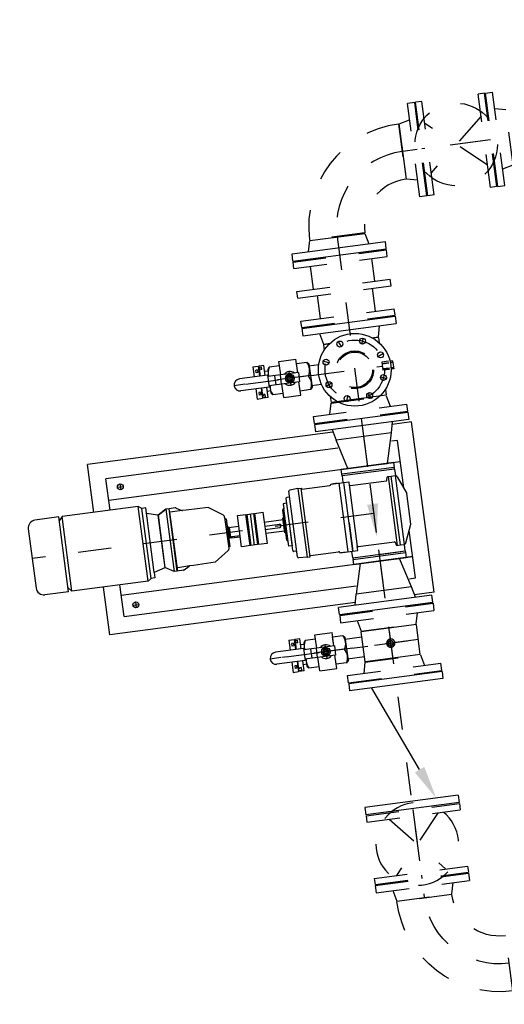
# Model space of a CAD drawing. Header units: metres. Extents: x 118052 to 118564, y 454784 to 455719.
# Tile 130 of 160: x 118515.66 to 118517.12, y 455280.4 to 455283.37. Entities that reach past the tile are written whole.
import ezdxf

# ---------------------------------------------------------------- set-up
doc = ezdxf.new("R2010")
doc.units = ezdxf.units.M
doc.header["$LTSCALE"] = 0.5
doc.linetypes.add('CENTER', pattern=[2, 1.25, -0.25, 0.25, -0.25])
doc.linetypes.add('HIDDEN', pattern=[0.375, 0.25, -0.125])
for name, color, linetype in [('0H', 6, 'CENTER'), ('0Hid', 6, 'HIDDEN'), ('0Hu1', 6, 'Continuous'), ('0Symbol', 6, 'Continuous'), ('Koningsstal VIEUWPORT', 254, 'Continuous'), ('ME_N_D_EB00----hollandia~-_-----', 135, 'Continuous')]:
    doc.layers.add(name, color=color, linetype=linetype)

# ---------------------------------------------------------------- blocks, each defined once
blk = doc.blocks.new('LD150ba')
for p, q in [((0, 142.5), (0, -142.5)), ((0, 142.5), (19, 142.5)), ((19, 142.5), (19, -142.5)), ((191, 142.5), (191, -142.5)), ((191, 142.5), (210, 142.5)), ((210, 142.5), (210, -142.5)), ((19, -75), (191, 75)), ((19, 75), (191, -75)), ((0, -142.5), (19, -142.5)), ((191, -142.5), (210, -142.5))]:
    blk.add_line(p, q)
at = {"color": 0, "linetype": 'ByBlock'}
blk.add_line((0, 0), (210, 0), dxfattribs=at)
blk.add_circle((105, 0), 125)
blk = doc.blocks.new('B150')
for p, q in [((-84.1, 0), (84.2, 0)), ((228.5, -144.3), (228.5, -312.6))]:
    blk.add_line(p, q)
for radius in [312.6, 144.3]:
    blk.add_arc((228.5, 0), radius, 180, 270)
at = {"color": 0, "linetype": 'ByBlock'}
blk.add_arc((228.5, 0), 228.5, 180, 270, dxfattribs=at)
blk = doc.blocks.new('Vof150')
for p, q in [((-92, -33), (-84.15, 0)), ((-84.15, 0), (84.15, 0)), ((84.15, 0), (92, -33)), ((-142.5, -33), (142.5, -33)), ((-142.5, -55), (-142.5, -33)), ((-142.5, -55), (142.5, -55)), ((142.5, -55), (142.5, -33))]:
    blk.add_line(p, q)
blk = doc.blocks.new('A$C4958029E')
for p, q in [((-290, -142.5), (-290, 142.5)), ((-290, 142.5), (-268, 142.5)), ((-268, 142.5), (-268, -142.5)), ((268, 142.5), (268, -142.5)), ((290, 142.5), (268, 142.5)), ((290, -142.5), (290, 142.5)), ((-268, 92), (-235, 84.2)), ((-210, 100), (-210, 81.5)), ((-65, 100), (-210, 100)), ((-145, -790), (-145, 100)), ((-101, 85.2), (-47.2, 107.3)), ((47.2, 107.3), (-47.2, 107.3)), ((101, 85.2), (47.2, 107.3)), ((210, 100), (65, 100)), ((145, -790), (145, 100)), ((145, 100), (145, -80)), ((210, 81.5), (210, 100)), ((268, 92), (235, 84.2)), ((-235, 84.2), (-235, -84.2)), ((-235, 84.2), (-145, 60)), ((-145, 80), (-145, -80)), ((-145, -80), (-145, 80)), ((-145, 80), (-130, 80)), ((-145, 0), (-145, 60)), ((-130, 80), (-130, -80)), ((-125, 80), (-130, 80)), ((-125, 80), (-105, 80.5)), ((-125, 80), (-125, -80)), ((105, 80.5), (-105, 80.5)), ((-105, 67.5), (-105, 80.5)), ((105, 67.5), (-105, 67.5)), ((-105, 57.1), (-105, 67.5)), ((125, 80), (105, 80.5)), ((105, 67.5), (105, 80.5)), ((105, 57.1), (105, 67.5)), ((125, -80), (125, 80)), ((125, 80), (130, 80)), ((125, 0), (125, 66.8)), ((130, -80), (130, 80)), ((130, 80), (145, 80)), ((235, 84.2), (145, 60)), ((145, -80), (145, 80)), ((145, 0), (145, 60)), ((235, 84.2), (235, -84.2)), ((-105, 57.5), (105, 57.5)), ((-94.5, 52.9), (-103.5, 55.1)), ((-93, -59.7), (-93, 50.9)), ((93, -59.7), (93, 50.9)), ((94.5, 52.9), (103.5, 55.1)), ((-268, -92), (-235, -84.2)), ((-145, -60), (-235, -84.2)), ((-210, -81.5), (-210, -790)), ((-130, -80), (-145, -80)), ((-125, -80), (-130, -80)), ((-125, -80), (-105, -80.5)), ((-105, -62.5), (-93, -62.5)), ((-105, -77.5), (-105, -62.5)), ((105, -77.5), (-105, -77.5)), ((-105, -117.5), (-105, -77.5)), ((-96, -62.5), (93, -62.5)), ((18.1, -77.5), (105, -77.5)), ((105, -62.5), (93, -62.5)), ((105, -77.5), (105, -62.5)), ((105, -117.5), (105, -77.5)), ((125, -80), (105, -80.5)), ((125, -80), (130, -80)), ((145, -80), (130, -80)), ((145, -60), (235, -84.2)), ((210, -790), (210, -81.5)), ((268, -92), (235, -84.2)), ((-105, -92.5), (105, -92.5)), ((-105, -97.5), (-105, -114.5)), ((-104, -117.5), (-105, -117.5)), ((104, -117.5), (105, -117.5)), ((105, -97.5), (105, -114.5)), ((-290, -142.5), (-268, -142.5)), ((-101, -206.5), (-101, -120.5)), ((101, -206.5), (101, -120.5)), ((290, -142.5), (268, -142.5)), ((-105, -207.5), (-101, -206.5)), ((105, -207.5), (-105, -207.5)), ((-105, -217.5), (-105, -207.5)), ((105, -207.5), (101, -206.5)), ((105, -217.5), (105, -207.5)), ((-105, -217.5), (105, -217.5)), ((-105, -217.5), (-103.2, -242.7)), ((105, -217.5), (103.2, -242.7)), ((100.2, -245.5), (-100.2, -245.5)), ((-82.5, -245.5), (-82.5, -254.5)), ((-79.5, -257.5), (65, -257.5)), ((-65, -257.5), (-65, -267.5)), ((-65, -267.5), (-50, -267.5)), ((-56, -267.5), (-59, -267.5)), ((-50, -267.5), (-46, -271.5)), ((-46, -271.5), (-50, -267.5)), ((50, -267.5), (-50, -267.5)), ((79.5, -257.5), (22.5, -257.5)), ((50, -267.5), (46, -271.5)), ((65, -267.5), (50, -267.5)), ((65, -257.5), (65, -267.5)), ((82.5, -245.5), (82.5, -254.5)), ((46, -271.5), (-46, -271.5)), ((-22.5, -274.5), (-22.5, -271.5)), ((-22.5, -271.5), (0, -271.5)), ((22.5, -274.5), (-22.5, -274.5)), ((-17.5, -332), (-17.5, -274.5)), ((-5, -332), (-5, -287.5)), ((5, -332), (5, -287.5)), ((17.5, -274.5), (17.5, -332)), ((22.5, -271.5), (22.5, -274.5)), ((-47.5, -332), (47.5, -332)), ((-47.5, -358), (-47.5, -332)), ((47.5, -332), (47.5, -358)), ((-47.5, -358), (47.5, -358)), ((-47.5, -381), (-47.5, -361)), ((-47.5, -361), (47.5, -361)), ((-47.5, -371), (47.5, -371)), ((-47.5, -381), (47.5, -381)), ((-47.5, -410), (-47.5, -384)), ((47.5, -384), (-47.5, -384)), ((47.5, -361), (47.5, -381)), ((47.5, -384), (47.5, -402)), ((47.5, -410), (-47.5, -410)), ((-15, -441), (-15, -410)), ((14.5, -410), (14.5, -434)), ((18, -410), (18, -438)), ((47.5, -402), (47.5, -410)), ((-42.5, -445), (42.5, -445)), ((-17.5, -445), (-17.5, -441)), ((-17.5, -441), (-15, -441)), ((15, -438.5), (-15, -438.5)), ((15, -441), (-15, -441)), ((18, -438), (15, -438)), ((15, -438), (15, -441)), ((15, -441), (17.5, -441)), ((17.5, -441), (17.5, -445)), ((-54, -451.2), (-83.1, -494.8)), ((-46.5, -449), (-49.8, -449)), ((-46.5, -449), (46.5, -449)), ((46.5, -449), (49.8, -449)), ((54, -451.2), (83.1, -494.8)), ((-83.1, -494.8), (-84.3, -561.8)), ((83.1, -494.8), (84.3, -561.8)), ((-84.3, -561.8), (-84.5, -573.8)), ((84.3, -561.8), (84.5, -573.8)), ((-95, -593.3), (-95, -612.5)), ((-94.3, -590.8), (-85.1, -574.9)), ((-84.5, -573.8), (-85, -603.5)), ((84.5, -573.8), (85, -603.5)), ((94.3, -590.8), (85.1, -574.9)), ((95, -593.3), (95, -612.5)), ((95, -612.5), (-95, -612.5)), ((-95, -612.5), (-95, -622)), ((-95, -622), (95, -622)), ((-95, -622), (-80, -648)), ((-95, -622), (-80, -648)), ((-80, -648), (-95, -622)), ((-85, -603.5), (-85, -612)), ((-85, -612), (95, -612)), ((-85, -612.5), (95, -612.5)), ((95, -622), (80, -648)), ((95, -622), (80, -648)), ((85, -603.5), (85, -612)), ((95, -612.5), (95, -622)), ((-80, -648.5), (-90, -682)), ((-80, -648), (80, -648)), ((-80, -648), (80, -648)), ((-80, -648.5), (-80, -648)), ((-80, -648.5), (80, -648.5)), ((-80, -648.5), (80, -648.5)), ((-80, -648.5), (-80, -648.5)), ((80, -648.5), (80, -648)), ((80, -648.5), (80, -648.5)), ((80, -648.5), (90, -682)), ((-107, -682), (-107, -694)), ((90, -682), (-107, -682)), ((90, -682), (107, -682)), ((107, -682), (107, -694)), ((-107, -694), (-114, -704)), ((114, -704), (-114, -704)), ((-114, -704), (-114, -936.7)), ((107, -694), (-107, -694)), ((107, -694), (114, -704)), ((114, -704), (114, -936.7)), ((-114, -790), (-210, -790)), ((210, -790), (114, -790)), ((-114, -936.7), (-102.6, -946.7)), ((114, -936.7), (-114, -936.7)), ((-114, -946.7), (-114, -1019.3)), ((114, -946.7), (-114, -946.7)), ((114, -936.7), (102.6, -946.7)), ((114, -946.7), (114, -1019.3)), ((-90.6, -1042.7), (90.6, -1042.7))]:
    blk.add_line(p, q)
blk.add_lwpolyline([(14.5, -434), (14.5, -434.1), (14.5, -434.3), (14.5, -434.4), (14.5, -434.6), (14.5, -434.7), (14.5, -434.8), (14.5, -435), (14.5, -435.1), (14.5, -435.2), (14.5, -435.4), (14.5, -435.5), (14.5, -435.6), (14.5, -435.8), (14.5, -435.9), (14.5, -436), (14.5, -436.1), (14.5, -436.2), (14.6, -436.4), (14.6, -436.5), (14.6, -436.6), (14.6, -436.7), (14.6, -436.8), (14.6, -436.9), (14.6, -437), (14.7, -437.1), (14.7, -437.2), (14.7, -437.2), (14.7, -437.3), (14.7, -437.4), (14.7, -437.5), (14.7, -437.5), (14.8, -437.6), (14.8, -437.7), (14.8, -437.7), (14.8, -437.8), (14.8, -437.8), (14.9, -437.8), (14.9, -437.9), (14.9, -437.9), (14.9, -437.9), (14.9, -438), (14.9, -438), (15, -438), (15, -438), (15, -438)])
for centre in [(-180, -750), (180, -750)]:
    blk.add_circle(centre, 9)
for centre, radius, start, end in [((-105, 82.5), 2, 270, 360), ((-100, 82.3), 3, 108.6418, 180), ((100, 82.3), 3, 360, 71.3582), ((105, 82.5), 2, 180, 270), ((-103, 57.1), 2, 180, 255.9638), ((-95, 50.9), 2, 360, 75.9637), ((95, 50.9), 2, 104.0363, 180), ((103, 57.1), 2, 284.0362, 360), ((-96, -59.5), 3, 270, 360), ((96, -59.5), 3, 180, 270), ((-104, -120.5), 3, 360, 90), ((104, -120.5), 3, 90, 180), ((-100.2, -242.5), 3, 184.0856, 270), ((-79.5, -254.5), 3, 180, 270), ((79.5, -254.5), 3, 270, 360), ((100.2, -242.5), 3, 270, 355.9144), ((0, -287.5), 5, 360, 180), ((-46.5, -445), 4, 270, 0), ((46.5, -445), 4, 180, 270), ((-49.8, -454), 5, 90, 146.2268), ((49.8, -454), 5, 33.7732, 90), ((-90, -593.3), 5, 150, 180), ((-89.5, -572.4), 5, 330, 359), ((89.5, -572.4), 5, 181, 210), ((90, -593.3), 5, 0, 30), ((-90.6, -1019.3), 23.4, 180, 270), ((90.6, -1019.3), 23.4, 270, 0)]:
    blk.add_arc(centre, radius, start, end)
at = {"layer": '0H', "color": 1, "linetype": 'CENTER'}
for p, q in [((-290, 0), (290, 0)), ((0, 0), (0, -1042.7))]:
    blk.add_line(p, q, dxfattribs=at)
at = {"layer": '0H'}
for p, q in [((-180, -759), (-180, -741)), ((180, -759), (180, -741)), ((-189, -750), (-171, -750)), ((171, -750), (189, -750))]:
    blk.add_line(p, q, dxfattribs=at)
blk = doc.blocks.new('TK150')
for p, q in [((3, 142.5), (3, -142.5)), ((3, 142.5), (25, 142.5)), ((25, 142.5), (25, -142.5)), ((381, 142.5), (381, -142.5)), ((381, 142.5), (403, 142.5)), ((403, 142.5), (403, -142.5)), ((288.8, 36.3), (25, -74.3)), ((3, -142.5), (25, -142.5)), ((381, -142.5), (403, -142.5))]:
    blk.add_line(p, q)
blk.add_solid([(282.3, 51.7), (295.2, 21), (381, 75)])
blk = doc.blocks.new('sok-DN15ba')
at = {"color": 0, "linetype": 'ByBlock'}
for p, q in [((12.5, 0), (-12.5, 0)), ((0, -12.5), (0, 12.5))]:
    blk.add_line(p, q, dxfattribs=at)
for radius in [12.5, 7.5]:
    blk.add_circle((0, 0), radius)
blk.add_arc((0, 0), 8.5, 180, 90)
blk = doc.blocks.new('Vlf150')
for p, q in [((-142.5, 0), (142.5, 0)), ((-142.5, -20), (-142.5, 0)), ((142.5, -20), (142.5, 0)), ((-142.5, -20), (142.5, -20))]:
    blk.add_line(p, q)
blk = doc.blocks.new('KK_DN50ba')
for p, q in [((-63.4, 35.6), (-57.8, 42)), ((-63.4, -35.6), (-63.4, 35.6)), ((-57.8, 42), (-26.4, 42)), ((25.6, 55.1), (-26.4, 55.1)), ((-26.4, 55.1), (-26.4, 14)), ((-26.4, 42), (-26.4, 14)), ((25.6, 55.1), (25.6, 14)), ((25.6, 48.4), (25.6, 14)), ((57.1, 42), (25.6, 42)), ((62.6, 35.6), (57.1, 42)), ((62.6, 14), (62.6, 35.6)), ((-57.8, 0), (-28.4, 0)), ((-28.4, 14), (65.4, 14)), ((-28.4, -14), (-28.4, 14)), ((27.7, -14), (27.7, 14)), ((44.3, -14), (44.3, 14)), ((65.4, 18.2), (151.4, 18.2)), ((65.4, -18.2), (65.4, 18.2)), ((-28.4, -14), (65.4, -14)), ((-26.4, -14), (-26.4, -42)), ((-26.4, -14), (-26.4, -55.1)), ((25.6, -14), (25.6, -48.4)), ((25.6, -14), (25.6, -55.1)), ((62.6, -35.6), (62.6, -14)), ((65.4, -18.2), (151.4, -18.2)), ((-57.8, -42), (-63.4, -35.6)), ((-26.4, -42), (-57.8, -42)), ((25.6, -55.1), (-26.4, -55.1)), ((25.6, -42), (57.1, -42)), ((57.1, -42), (62.6, -35.6))]:
    blk.add_line(p, q)
blk.add_lwpolyline([(-5.6, 9.1), (-10.9, 0), (-5.6, -9.1), (4.9, -9.1), (10.1, 0), (4.9, 9.1)], close=True)
for radius in [13.1, 8.27, 6.13]:
    blk.add_circle((-0.4, 0), radius)
for centre, radius, start, end in [((-21, 21), 42.3, 150.2533, 209.7467), ((20.3, 21), 42.3, 350.4908, 29.7467), ((-21, -21), 42.3, 150.2533, 209.7467), ((-0.4, 0), 21, 41.8103, 138.1897), ((-0.4, 0), 7, 168.4465, 99.6448), ((151.4, 0), 18.2, 270, 90), ((-0.4, 0), 21, 221.8103, 318.1897), ((20.3, -21), 42.3, 330.2533, 9.5092)]:
    blk.add_arc(centre, radius, start, end)
at = {"layer": '0H'}
for p, q in [((-0.4, -21), (-0.4, 21)), ((-63.4, 0), (169.6, 0))]:
    blk.add_line(p, q, dxfattribs=at)
blk = doc.blocks.new('slibverwerkingsgebouw')
for p, q in [((12240.3, 3980.4), (12386.3, 3980.5)), ((12240.8, 3230.5), (12240.3, 3980.4)), ((12614.3, 3980.6), (12760.3, 3980.7)), ((12760.8, 3230.8), (12760.3, 3980.7)), ((12241, 2990.4), (12240.9, 3050.3)), ((12761, 2990.7), (12760.9, 3050.6)), ((12241, 2990.4), (12761, 2990.7))]:
    blk.add_line(p, q)
at = {"layer": '0H'}
for p, q in [((12105.2, 3056.1), (12104.9, 3473.4)), ((12939.1, 3474), (12939.4, 3056.7)), ((12908.3, 3215.7), (12901, 3233.2)), ((12970.3, 3215.7), (12977.6, 3233.3)), ((13177.3, 3224.4), (13106.8, 3224.3)), ((13266.8, 3233.8), (13197.3, 3233.8)), ((12105.1, 3190.3), (12105.1, 3090.3)), ((12864.5, 3171.8), (12846.9, 3179.1)), ((13014.2, 3171.9), (13031.7, 3179.2)), ((13344.9, 3141.1), (11328.9, 3139.7)), ((12155.1, 3140.3), (12055.1, 3140.2)), ((12864.5, 3109.8), (12847, 3102.5)), ((13014.2, 3109.9), (13031.8, 3102.6)), ((12908.4, 3066), (12901.2, 3048.4)), ((12970.4, 3066), (12977.7, 3048.5)), ((13177.4, 3056.9), (13106.9, 3056.8)), ((13266.9, 3046.7), (13197.4, 3046.7)), ((13577.6, -140.7), (13575.5, 2910.8))]:
    blk.add_line(p, q, dxfattribs=at)
at = {"layer": '0H', "ltscale": 0.1}
blk.add_line((12104.9, 3459.6), (12105.1, 3210.6), dxfattribs=at)
at = {"layer": '0H'}
blk.add_circle((12939.4, 3140.8), 90, dxfattribs=at)
at = {"layer": '0Hid'}
for p, q in [((12951.9, 3056.7), (12926.9, 3056.7)), ((12926.9, 3036.6), (12926.9, 3056.7)), ((12930.9, 3056.7), (12930.9, 3036.2)), ((12931.9, 3056.7), (12931.9, 3036.1)), ((12946.9, 3056.7), (12946.9, 3036.1)), ((12947.9, 3056.7), (12947.9, 3036.2)), ((12951.9, 3036.6), (12951.9, 3056.7)), ((12930.9, 3031.2), (12930.9, 3023.7)), ((12931.9, 3031.1), (12931.9, 3023.7)), ((12946.9, 3031.1), (12946.9, 3023.7)), ((12947.9, 3031.2), (12947.9, 3023.7))]:
    blk.add_line(p, q, dxfattribs=at)
for radius in [57.1, 53.5]:
    blk.add_circle((12939.4, 3140.8), radius, dxfattribs=at)
at = {"layer": '0Hu1'}
for p, q in [((12055.9, 3445.1), (12055.9, 3428.6)), ((12086.7, 3445.1), (12055.9, 3445.1)), ((12086.7, 3428.6), (12055.9, 3428.6)), ((12086.7, 3427.1), (12055.9, 3427.1)), ((12055.9, 3411.1), (12055.9, 3427.1)), ((12059.3, 3428.6), (12059.3, 3419.4)), ((12064.4, 3423.6), (12064.4, 3428.6)), ((12074.8, 3437.1), (12066.9, 3437.1)), ((12066.9, 3432.1), (12066.9, 3437.1)), ((12071.9, 3432.1), (12066.9, 3432.1)), ((12071.9, 3427.1), (12071.9, 3432.1)), ((12074.8, 3427.1), (12074.8, 3437.1)), ((12153.9, 3445.2), (12123.1, 3445.1)), ((12153.9, 3428.6), (12123.1, 3428.6)), ((12153.9, 3427.2), (12123.1, 3427.2)), ((12135.1, 3437.2), (12142.9, 3437.2)), ((12135.1, 3427.2), (12135.1, 3437.2)), ((12137.9, 3432.2), (12142.9, 3432.2)), ((12137.9, 3427.2), (12137.9, 3432.2)), ((12142.9, 3432.2), (12142.9, 3437.2)), ((12145.5, 3423.6), (12145.5, 3428.6)), ((12150.5, 3428.6), (12150.5, 3419.5)), ((12153.9, 3445.2), (12153.9, 3428.6)), ((12153.9, 3411.2), (12153.9, 3427.2)), ((12890.1, 3445.7), (12890.2, 3429.1)), ((12920.9, 3445.7), (12890.1, 3445.7)), ((12921, 3429.2), (12890.2, 3429.1)), ((12921, 3427.7), (12890.2, 3427.7)), ((12890.2, 3411.7), (12890.2, 3427.7)), ((12893.6, 3429.1), (12893.6, 3420)), ((12898.6, 3424.1), (12898.6, 3429.1)), ((12909, 3437.7), (12901.2, 3437.7)), ((12901.2, 3432.7), (12901.2, 3437.7)), ((12906.2, 3432.7), (12901.2, 3432.7)), ((12906.2, 3427.7), (12906.2, 3432.7)), ((12909, 3427.7), (12909, 3437.7)), ((12988.2, 3445.7), (12957.4, 3445.7)), ((12988.2, 3429.2), (12957.4, 3429.2)), ((12988.2, 3427.7), (12957.4, 3427.7)), ((12969.3, 3437.7), (12977.2, 3437.7)), ((12969.3, 3427.7), (12969.3, 3437.7)), ((12972.2, 3432.7), (12977.2, 3432.7)), ((12972.2, 3427.7), (12972.2, 3432.7)), ((12977.2, 3432.7), (12977.2, 3437.7)), ((12979.7, 3424.2), (12979.7, 3429.2)), ((12984.7, 3429.2), (12984.8, 3420.1)), ((12988.2, 3445.7), (12988.2, 3429.2)), ((12988.2, 3411.7), (12988.2, 3427.7)), ((12055.9, 3411.1), (12086.7, 3411.1)), ((12066.9, 3419.4), (12059.3, 3419.4)), ((12066.9, 3423.6), (12064.4, 3423.6)), ((12066.9, 3419.4), (12066.9, 3423.6)), ((12074.8, 3401.5), (12074.8, 3411.1)), ((12123.1, 3411.2), (12153.9, 3411.2)), ((12135.1, 3401.5), (12135.1, 3411.2)), ((12143, 3423.6), (12145.5, 3423.6)), ((12143, 3419.5), (12143, 3423.6)), ((12143, 3419.5), (12150.5, 3419.5)), ((12890.2, 3411.7), (12921, 3411.7)), ((12901.1, 3420), (12893.6, 3420)), ((12901.1, 3424.1), (12898.6, 3424.1)), ((12901.1, 3420), (12901.1, 3424.1)), ((12909, 3402.1), (12909, 3411.7)), ((12957.4, 3411.7), (12988.2, 3411.7)), ((12969.3, 3402.1), (12969.3, 3411.7)), ((12977.2, 3424.2), (12979.7, 3424.2)), ((12977.2, 3420), (12977.2, 3424.2)), ((12977.2, 3420), (12984.8, 3420.1)), ((13061.8, 3283.4), (13062, 2998.4)), ((13083.8, 3283.4), (13061.8, 3283.4)), ((13083.8, 3283.4), (13084, 2998.4)), ((13289.8, 3283.6), (13290, 2998.6)), ((13289.8, 3283.6), (13311.8, 3283.6)), ((13311.8, 3283.6), (13312, 2998.6)), ((12074.9, 3276.6), (12074.9, 3224.4)), ((12135.2, 3276.7), (12135.2, 3224.4)), ((12909.1, 3277.2), (12909.1, 3246.6)), ((12969.4, 3277.2), (12969.4, 3246.7)), ((12059.3, 3224.4), (12150.8, 3224.5)), ((12059.4, 3056.1), (12059.3, 3224.4)), ((12150.9, 3056.2), (12150.8, 3224.5)), ((12850.9, 3056.6), (12850.8, 3224.9)), ((12868.5, 3224.9), (12850.8, 3224.9)), ((13026.8, 3225.1), (13010.1, 3225)), ((13026.8, 3206.2), (13026.8, 3225.1)), ((13061.8, 3232.9), (13028.8, 3225.1)), ((13028.8, 3225.1), (13028.8, 3203.4)), ((13311.8, 3233.1), (13344.8, 3225.3)), ((13344.8, 3225.3), (13344.9, 3057)), ((13026.9, 3056.8), (13026.9, 3075.6)), ((13028.9, 3078.4), (13028.9, 3056.8)), ((12059.4, 3056.1), (12150.9, 3056.2)), ((12868.6, 3056.6), (12850.9, 3056.6)), ((13026.9, 3056.8), (13010.3, 3056.7)), ((13028.9, 3056.8), (13061.9, 3048.9)), ((13344.9, 3057), (13311.9, 3049.1)), ((12926.9, 3023.7), (12926.9, 3031.6)), ((12951.9, 3023.7), (12926.9, 3023.7)), ((12951.9, 3023.7), (12951.9, 3031.6)), ((13084, 2998.4), (13062, 2998.4)), ((13290, 2998.6), (13312, 2998.6)), ((13491.4, 2910.7), (13659.7, 2910.8))]:
    blk.add_line(p, q, dxfattribs=at)
for centre, radius in [((12939.4, 3140.8), 110), ((12904.9, 3224), 9), ((12973.7, 3224), 9), ((12856.2, 3175.2), 9), ((13022.5, 3175.3), 9), ((12856.2, 3106.3), 9), ((13022.5, 3106.5), 9), ((12905, 3057.7), 9), ((12973.9, 3057.7), 9)]:
    blk.add_circle(centre, radius, dxfattribs=at)
at = {"layer": '0Symbol'}
blk.add_solid([(12529.5, 3123.9), (12429.5, 3140.5), (12529.5, 3157.2)], dxfattribs=at)
at = {"layer": '0H', "color": 1, "linetype": 'CENTER', "xscale": -1}
for name, p, rotation in [('Vof150', (11328.9, 3139.7), 90.03906185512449), ('LD150ba', (11596.9, 3139.9), 0.03906527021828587), ('Vof150', (12152.9, 3140.3), 90.03906185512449), ('B150', (11098, 2911.1), 180.0390652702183), ('Vof150', (13575.7, 2584.8), 180.0390652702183)]:
    blk.add_blockref(name, p, dxfattribs=dict(at, rotation=rotation))
at = {"layer": '0H', "color": 1, "linetype": 'CENTER'}
for name, p, rotation in [('Vof150', (12057.9, 3140.2), 270.0390618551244), ('Vof150', (12848.9, 3140.8), 270.0390618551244), ('Vlf150', (13106.9, 3141), 270.0390618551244), ('Vlf150', (13197.3, 3141), 270.0390618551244), ('Vlf150', (13286.9, 3141.1), 270.0390618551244), ('B150', (13575.5, 2912.8), 180.0390652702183), ('Vof150', (13575.5, 2910.8), 0.03906527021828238), ('LD150ba', (13575.7, 2642.8), 90.03906185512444)]:
    blk.add_blockref(name, p, dxfattribs=dict(at, rotation=rotation))
at = {"layer": '0Hid', "color": 1, "linetype": 'CENTER', "xscale": -1, "rotation": 270.0390618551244}
blk.add_blockref('sok-DN15ba', (12105.1, 3140.3), dxfattribs=at)
at = {"layer": '0Hu1'}
for name, p, rotation in [('A$C4958029E', (12500.9, 3140.5), 180.0390652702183), ('KK_DN50ba', (12105, 3338.9), 90.03906185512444), ('KK_DN50ba', (12939.2, 3339.5), 90.03906185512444)]:
    blk.add_blockref(name, p, dxfattribs=dict(at, rotation=rotation))
at = {"layer": '0Hu1', "color": 1, "linetype": 'CENTER', "rotation": 180.0390652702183}
blk.add_blockref('TK150', (12002.9, 3140.2), dxfattribs=at)
blk = doc.blocks.new('Leidingen')
at = {"layer": 'ME_N_D_EB00----hollandia~-_-----'}
blk.add_blockref('slibverwerkingsgebouw', (-207895.7, -6715.7), dxfattribs=at)

msp = doc.modelspace()

# ---------------------------------------------------------------- block references
at = {"layer": 'Koningsstal VIEUWPORT', "color": 6, "xscale": 0.0009975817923, "yscale": 0.0009975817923, "zscale": 0.0009975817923, "rotation": 97.46987594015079}
msp.add_blockref('Leidingen', (118487.852, 455474.6886), dxfattribs=at)

doc.saveas('drawing.dxf')
